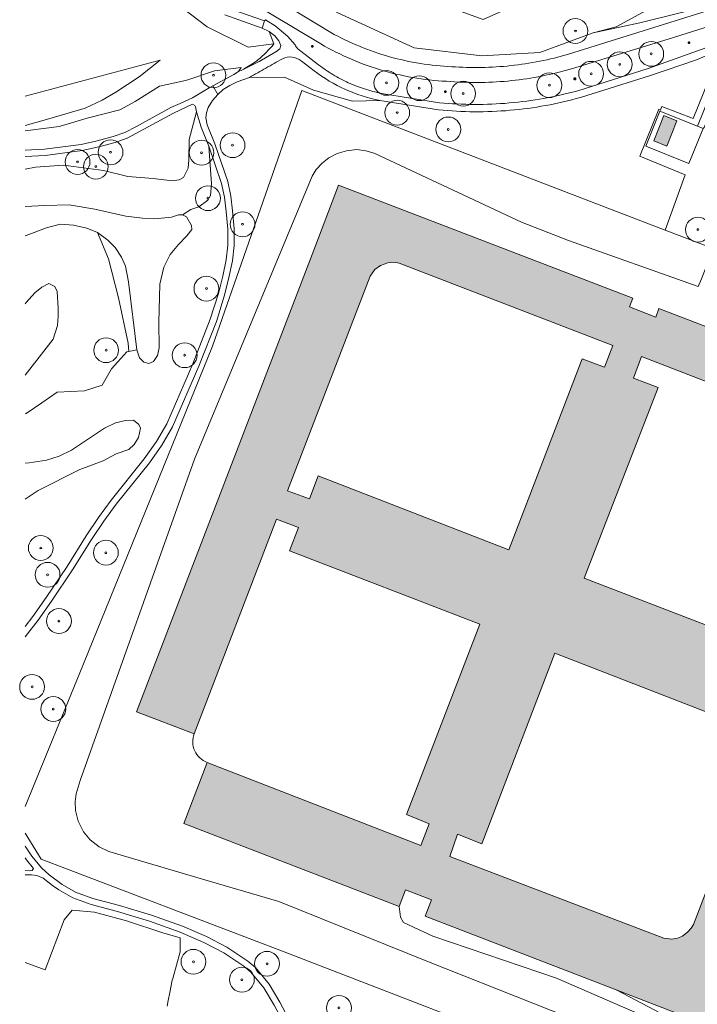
# Model space of a CAD drawing. Header units: metres. Extents: x 187482 to 189800, y 333582 to 335019.
# Tile 104 of 256: x 187482 to 187618, y 334679 to 334878. Entities that reach past the tile are written whole.
import ezdxf

# ---------------------------------------------------------------- set-up
doc = ezdxf.new("R2010")
doc.units = ezdxf.units.M
doc.layers.get('0').update_dxf_attribs({"color": 252, "lineweight": 18})
for name, color, linetype, lineweight in [('B-WE-GR-BEPLANTING_CULTUUR_BOSPLANTSOEN-GV', 252, 'Continuous', 18), ('B-WE-GR-BOOM-S', 252, 'Continuous', 18), ('B-WE-IE-MEUBILAIR-S', 252, 'Continuous', 18), ('B-WE-IE-TERREINAFSCHEIDING_KUNSTMATIG_HEKWERK-G', 252, 'IE-TERREINAFSCHEIDING_KUNSTMATIG-SO', 18), ('B-WE-IE-TERREINAFSCHEIDING_KUNSTMATIG_MUUR-G', 252, 'IE-TERREINAFSCHEIDING_KUNSTMATIG-SO', 18), ('B-WE-OG-BEBOUWING-GV', 252, 'Continuous', 18), ('B-WE-OG-TERREIN_ERF-GV', 252, 'Continuous', 18), ('B-WE-OG-WEG-GV', 252, 'Continuous', 18), ('B-WE-VH-GESLOTENVERHARDING_ASFALT-GV', 252, 'Continuous', 18), ('B-WE-VH-OPENVERHARDING_TEGEL-GV', 252, 'Continuous', 18)]:
    doc.layers.add(name, color=color, linetype=linetype, lineweight=lineweight)
doc.layers.add('B-WE-OG-BEBOUWING-V', color=7, linetype='Continuous', lineweight=18, true_color=0xf0f0f0)
doc.linetypes.add('IE-TERREINAFSCHEIDING_KUNSTMATIG-SO', pattern='A,4,[82,NLCS.SHX,S=0.75,R=90,X=0,Y=0],4,-2', length=10)

# ---------------------------------------------------------------- blocks, each defined once
blk = doc.blocks.new('SIE-MEUBILAIR_PAAL_LICHTMAST-SO')
for points in [[(-0.62, 0), (-1, 0)], [(-0.71, 0.71), (-0.44, 0.44)], [(0, 1), (0, 0.62)], [(0.44, 0.44), (0.71, 0.71)], [(1, 0), (0.62, 0)], [(-0.71, -0.71), (-0.44, -0.44)], [(0, -0.62), (0, -1)], [(0.44, -0.44), (0.71, -0.71)]]:
    blk.add_lwpolyline(points)
blk.add_circle((0, 0), 0.5)
blk = doc.blocks.new('SGR-BOOM_GBKN-SO')
at = {"color": 0, "linetype": 'ByBlock', "lineweight": 18}
for radius in [2, 0.15]:
    blk.add_circle((0, 0), radius, dxfattribs=at)

msp = doc.modelspace()

# ---------------------------------------------------------------- hatches: boundary and pattern name
at = {"layer": 'B-WE-OG-BEBOUWING-V'}
h = msp.add_hatch(color=256, dxfattribs=at)
h.dxf.hatch_style = 1
h.paths.add_polyline_path([(187614.217, 334857.457), (187611.614, 334858.5), (187609.568, 334853.394), (187612.172, 334852.351)], flags=17)
h = msp.add_hatch(color=256, dxfattribs=at)
h.dxf.hatch_style = 1
h.paths.add_polyline_path([(187553.338, 334827.464), (187554.429, 334828.265), (187555.943, 334828.804), (187557.113, 334828.939), (187558.248, 334828.729), (187601.306, 334812.163), (187599.606, 334807.767), (187595.149, 334809.443), (187580.303, 334771.001), (187541.889, 334785.874), (187540.109, 334781.22), (187535.701, 334782.844), (187552.352, 334826.114)], flags=16)
h.paths.add_polyline_path([(187589.586, 334750.132), (187628.069, 334735.255), (187629.946, 334740.103), (187634.055, 334738.396), (187617.563, 334695.451), (187617.078, 334694.733), (187616.407, 334693.963), (187615.338, 334693.145), (187614.323, 334692.69), (187613.187, 334692.546), (187611.573, 334692.689), (187568.407, 334709.194), (187570.007, 334713.678), (187574.916, 334711.742)], flags=16)
h.paths.add_polyline_path([(187650.33, 334793.196), (187654.09, 334802.962), (187610.607, 334819.634), (187609.957, 334817.885), (187604.671, 334819.944), (187605.343, 334821.701), (187545.959, 334844.493), (187540.642, 334830.47), (187505.232, 334738.358), (187516.869, 334733.905), (187533.509, 334777.149), (187537.919, 334775.491), (187536.117, 334770.778), (187574.489, 334756.01), (187559.677, 334717.613), (187564.29, 334715.723), (187562.571, 334711.402), (187519.469, 334728.109), (187514.785, 334715.855), (187558.236, 334699.086), (187559.469, 334702.465), (187564.707, 334700.45), (187563.447, 334697.132), (187601.954, 334682.305), (187621.98, 334674.594), (187642.526, 334727.459), (187648.66, 334725.003), (187649.887, 334726.574), (187652.542, 334725.706), (187645.518, 334708.164), (187657.836, 334703.232), (187660.943, 334710.992), (187663.764, 334718.314), (187671.44, 334738.236), (187674.636, 334746.531), (187662.522, 334751.199), (187658.687, 334741.247), (187656.237, 334742.116), (187655.874, 334744.248), (187649.845, 334746.585), (187663.799, 334783.203), (187652.882, 334787.42), (187636.302, 334744.247), (187632.166, 334745.838), (187633.972, 334750.502), (187595.556, 334765.256), (187610.44, 334803.694), (187605.453, 334805.569), (187607.054, 334809.952)], flags=17)
h.paths.add_polyline_path([(187639.547, 334843.474), (187638.598, 334840.801), (187647.916, 334837.412), (187650.437, 334844.531), (187649.83, 334844.746), (187641.094, 334847.834)], flags=16)
h.paths.add_polyline_path([(187653.268, 334800.826), (187650.33, 334793.196), (187652.882, 334787.42), (187663.204, 334783.433), (187667.76, 334795.228)], flags=16)

# ---------------------------------------------------------------- linework, layer by layer
at = {"layer": 'B-WE-GR-BEPLANTING_CULTUUR_BOSPLANTSOEN-GV', "flags": 128}
for points in [[(187632.358, 334982.184), (187609.614, 334893.33), (187575.182, 334877.867), (187542.231, 334889.853), (187540.014, 334885.685), (187538.957, 334883.161), (187545.84, 334879.178), (187561.258, 334872.131), (187574.878, 334870.534), (187586.613, 334871.199), (187597.356, 334875.18), (187601.96, 334876.374), (187613.336, 334882.6), (187627.428, 334938.967), (187635.328, 334943.877), (187637.829, 334956.75), (187634.134, 334959.928), (187638.634, 334979.348)], [(187532.931, 334872.95), (187527.787, 334872.254), (187519.51, 334876.372), (187506.833, 334886.032), (187482.806, 334900.194)], [(187482.806, 334900.194), (187506.833, 334886.032), (187519.51, 334876.372), (187527.787, 334872.254), (187532.931, 334872.95), (187532.015, 334875.437), (187530.608, 334876.117), (187523.081, 334878.802)], [(187482.806, 334856.517), (187487.111, 334857.675), (187494.872, 334859.998), (187498.347, 334861.579), (187501.079, 334863.204), (187505.757, 334866.316), (187510.017, 334869.658), (187482.806, 334862.379)], [(187482.806, 334855.427), (187489.658, 334856.263), (187495.295, 334857.988), (187501.877, 334859.64), (187504.957, 334861.324), (187509.903, 334864.43), (187515.122, 334865.527), (187515.815, 334865.763), (187520.995, 334867.533), (187526.387, 334868.212), (187525.812, 334867.359)], [(187526.861, 334867.864), (187527.026, 334867.951), (187527.19, 334868.039)], [(187482.806, 334847.71), (187484.851, 334848.098), (187490.556, 334848.476), (187498.622, 334847.408), (187503.525, 334846.232), (187508.636, 334845.822), (187512.426, 334845.34), (187513.885, 334845.55), (187514.719, 334846.003), (187515.69, 334847.881), (187515.792, 334849.55), (187515.857, 334853.652), (187517.341, 334859.222), (187517.142, 334860.222), (187516.988, 334860.5), (187516.569, 334860.759), (187512.716, 334858.987), (187503.364, 334853.937), (187500.922, 334853.08), (187497.649, 334852.204), (187494.32, 334851.436), (187486.828, 334850.455), (187482.806, 334850.242)], [(187482.806, 334840.173), (187486.76, 334840.375), (187491.666, 334840.479), (187496.873, 334839.644), (187503.091, 334838.198), (187506.486, 334837.802), (187508.956, 334837.699), (187512.312, 334838.043), (187513.748, 334838.455), (187514.501, 334838.501), (187516.203, 334839.532), (187517.844, 334840.092), (187519.648, 334841.441), (187520.172, 334842.393), (187520.399, 334844.758), (187519.819, 334852.321), (187518.311, 334856.138), (187517.341, 334859.222)], [(187482.806, 334834.234), (187482.993, 334834.325), (187487.113, 334835.863), (187489.871, 334836.603), (187492.547, 334836.409), (187495.219, 334835.815), (187497.398, 334834.953)], [(187482.806, 334798.367), (187483.014, 334798.447), (187486.169, 334800.567), (187489.271, 334802.739), (187494.753, 334803.05), (187498.319, 334804.16), (187500.184, 334807.46), (187501.456, 334808.859), (187503.3, 334810.888), (187503.698, 334810.962), (187503.553, 334812.596), (187501.646, 334821.74), (187499.62, 334829.629), (187497.398, 334834.953), (187495.219, 334835.815), (187492.547, 334836.409), (187489.871, 334836.603), (187487.113, 334835.863), (187482.993, 334834.325), (187482.806, 334834.234)], [(187482.806, 334806.197), (187488.413, 334813.409), (187489.337, 334816.191), (187489.427, 334818.045), (187489.471, 334819.668), (187489.282, 334823.051), (187488.771, 334824.024), (187487.565, 334824.671), (187486.129, 334823.928), (187484.74, 334822.767), (187483.027, 334820.818), (187482.806, 334820.578)], [(187482.806, 334781.21), (187485.406, 334782.955), (187493.82, 334787.169), (187498.506, 334788.91), (187501.173, 334790.333), (187503.672, 334791.211), (187504.775, 334792.222), (187505.662, 334793.59), (187506.082, 334795.496), (187505.741, 334796.254), (187504.65, 334797.079), (187503.035, 334797.029), (187501.02, 334796.577), (187498.783, 334795.477), (187492.165, 334791.071), (187489.672, 334789.857), (187487.121, 334789.017), (187483.581, 334788.505), (187482.806, 334788.45)]]:
    msp.add_lwpolyline(points, dxfattribs=at)
at = {"layer": 'B-WE-GR-BEPLANTING_CULTUUR_BOSPLANTSOEN-GV'}
for points in [[(187529.721, 334869.709, 0.0624702), (187532.931, 334872.95)], [(187527.19, 334868.039, 0.0209762), (187528.506, 334868.833)], [(187528.506, 334868.833, 0.0214985), (187529.721, 334869.709)], [(187525.812, 334867.359, 0.0157074), (187526.861, 334867.864)]]:
    msp.add_lwpolyline(points, format="xyb", dxfattribs=at)
for points in [[(187482.806, 334862.379), (187510.017, 334869.658), (187505.757, 334866.316), (187501.079, 334863.204), (187498.347, 334861.579), (187494.872, 334859.998), (187487.111, 334857.675), (187482.806, 334856.517)], [(187517.341, 334859.222), (187515.857, 334853.652), (187515.792, 334849.55), (187515.69, 334847.881), (187514.719, 334846.003), (187513.885, 334845.55), (187512.426, 334845.34), (187508.636, 334845.822), (187503.525, 334846.232), (187498.622, 334847.408), (187490.556, 334848.476), (187484.851, 334848.098), (187482.806, 334847.71)], [(187497.398, 334834.953), (187499.461, 334833.412), (187500.931, 334831.89), (187502.225, 334829.942), (187503.046, 334828.149), (187503.667, 334824.988), (187505.337, 334811.267), (187505.873, 334809.674), (187506.716, 334808.82), (187507.717, 334808.508), (187508.67, 334808.913), (187509.51, 334810.154), (187509.792, 334811.695), (187509.748, 334816.798), (187509.961, 334824.521), (187510.762, 334827.959), (187512.059, 334830.513), (187513.729, 334832.478), (187515.386, 334834.243), (187516.378, 334835.547), (187516.333, 334836.333), (187515.303, 334838.106), (187514.501, 334838.501), (187513.748, 334838.455), (187512.312, 334838.043), (187508.956, 334837.699), (187506.486, 334837.802), (187503.091, 334838.198), (187496.873, 334839.644), (187491.666, 334840.479), (187486.76, 334840.375), (187482.806, 334840.173)], [(187482.806, 334820.578), (187483.027, 334820.818), (187484.74, 334822.767), (187486.129, 334823.928), (187487.565, 334824.671), (187488.771, 334824.024), (187489.282, 334823.051), (187489.471, 334819.668), (187489.427, 334818.045), (187489.337, 334816.191), (187488.413, 334813.409), (187482.806, 334806.197)], [(187511.413, 334678.994), (187511.646, 334680.155), (187511.97, 334681.775), (187512.459, 334684.22), (187512.564, 334684.605), (187514.026, 334689.969), (187514.026, 334692.756), (187510.542, 334693.801), (187503.226, 334696.24), (187496.78, 334697.982), (187492.251, 334698.331), (187490.683, 334696.415), (187486.851, 334686.311), (187482.806, 334687.801)]]:
    msp.add_lwpolyline(points, dxfattribs=at)
at = {"layer": 'B-WE-GR-BEPLANTING_CULTUUR_BOSPLANTSOEN-GV', "flags": 128}
for points in [[(187611.864, 334835.398), (187621.564, 334831.703), (187632.981, 334861.315), (187623.242, 334865.042), (187619.699, 334856.095), (187619.508, 334855.91), (187616.633, 334848.823), (187607.93, 334852.293), (187610.805, 334859.38), (187610.913, 334859.655), (187610.608, 334859.779), (187606.744, 334850.286), (187615.924, 334846.561)], [(187505.337, 334811.267), (187503.667, 334824.988), (187503.046, 334828.149), (187502.225, 334829.942), (187500.931, 334831.89), (187499.461, 334833.412), (187497.398, 334834.953), (187499.62, 334829.629), (187501.646, 334821.74), (187503.553, 334812.596), (187503.698, 334810.962)]]:
    msp.add_lwpolyline(points, close=True, dxfattribs=at)
at = {"layer": 'B-WE-IE-TERREINAFSCHEIDING_KUNSTMATIG_HEKWERK-G', "ltscale": 0.2, "flags": 128}
for points in [[(187482.806, 334719.233), (187494.559, 334747.995), (187520.542, 334812.043), (187538.557, 334863.537), (187600.277, 334839.813), (187611.864, 334835.398)], [(187619.508, 334855.91), (187616.633, 334848.823), (187607.93, 334852.293), (187610.805, 334859.38)], [(187610.805, 334859.38), (187618.396, 334856.353)], [(187621.564, 334831.703), (187611.864, 334835.398)]]:
    msp.add_lwpolyline(points, dxfattribs=at)
at = {"layer": 'B-WE-IE-TERREINAFSCHEIDING_KUNSTMATIG_HEKWERK-G', "ltscale": 0.2}
for points in [[(187618.52, 334824.023), (187592.371, 334833.283), (187582.899, 334836.983), (187553.185, 334850.914), (187551.488, 334851.355), (187549.663, 334851.625), (187547.603, 334851.402), (187545.735, 334850.824), (187544.016, 334849.971), (187542.716, 334848.915), (187541.475, 334847.613), (187540.686, 334846.268), (187516.972, 334789.23), (187493.897, 334724.472), (187493.091, 334721.798), (187492.899, 334720.205), (187492.95, 334718.452), (187493.508, 334716.268), (187494.562, 334714.162), (187495.93, 334712.547), (187497.715, 334711.142), (187499.641, 334710.213), (187518.538, 334704.572), (187533.923, 334700.093), (187564.145, 334687.97), (187627.234, 334662.986)], [(187593.834, 334667.281), (187535.037, 334689.93), (187485.999, 334708.669), (187482.806, 334713.854)]]:
    msp.add_lwpolyline(points, dxfattribs=at)
at = {"layer": 'B-WE-IE-TERREINAFSCHEIDING_KUNSTMATIG_MUUR-G', "ltscale": 0.2}
for points in [[(187516.589, 334732.179, -0.0972201), (187516.869, 334733.905)], [(187516.984, 334730.475, -0.0967989), (187516.589, 334732.179)], [(187517.994, 334729.048, -0.0971448), (187516.984, 334730.475)], [(187519.469, 334728.109, -0.0969383), (187517.994, 334729.048)]]:
    msp.add_lwpolyline(points, format="xyb", dxfattribs=at)
at = {"layer": 'B-WE-OG-BEBOUWING-GV', "flags": 128}
for points in [[(187614.217, 334857.457), (187611.614, 334858.5), (187609.568, 334853.394), (187612.172, 334852.351)], [(187553.338, 334827.464), (187554.429, 334828.265), (187555.943, 334828.804), (187557.113, 334828.939), (187558.248, 334828.729), (187601.306, 334812.163), (187599.606, 334807.767), (187595.149, 334809.443), (187580.303, 334771.001), (187541.889, 334785.874), (187540.109, 334781.22), (187535.701, 334782.844), (187552.352, 334826.114)], [(187589.586, 334750.132), (187628.069, 334735.255), (187629.946, 334740.103), (187634.055, 334738.396), (187617.563, 334695.451), (187617.078, 334694.733), (187616.407, 334693.963), (187615.338, 334693.145), (187614.323, 334692.69), (187613.187, 334692.546), (187611.573, 334692.689), (187568.407, 334709.194), (187570.007, 334713.678), (187574.916, 334711.742)]]:
    msp.add_lwpolyline(points, close=True, dxfattribs=at)
for points in [[(187654.09, 334802.962), (187610.607, 334819.634), (187609.957, 334817.885), (187604.671, 334819.944), (187605.343, 334821.701), (187545.959, 334844.493), (187540.642, 334830.47), (187505.232, 334738.358), (187516.869, 334733.905), (187533.509, 334777.149), (187537.919, 334775.491), (187536.117, 334770.778), (187574.489, 334756.01), (187559.677, 334717.613), (187564.29, 334715.723), (187562.571, 334711.402), (187519.469, 334728.109), (187514.785, 334715.855), (187558.236, 334699.086), (187559.469, 334702.465), (187564.707, 334700.45), (187563.447, 334697.132), (187601.954, 334682.305), (187621.98, 334674.594)], [(187633.972, 334750.502), (187595.556, 334765.256), (187610.44, 334803.694), (187605.453, 334805.569), (187607.054, 334809.952), (187650.33, 334793.196)]]:
    msp.add_lwpolyline(points, dxfattribs=at)
at = {"layer": 'B-WE-OG-TERREIN_ERF-GV', "flags": 128}
for points in [[(187623.143, 334871.777), (187622.827, 334870.996), (187617.511, 334857.872), (187611.185, 334860.349), (187610.913, 334859.655), (187610.805, 334859.38), (187618.396, 334856.353), (187624.516, 334871.462), (187624.947, 334872.525)], [(187619.508, 334855.91), (187618.396, 334856.353), (187610.805, 334859.38), (187607.93, 334852.293), (187616.633, 334848.823)], [(187614.217, 334857.457), (187612.172, 334852.351), (187609.568, 334853.394), (187611.614, 334858.5)], [(187535.701, 334782.844), (187540.109, 334781.22), (187541.889, 334785.874), (187580.303, 334771.001), (187595.149, 334809.443), (187599.606, 334807.767), (187601.306, 334812.163), (187558.248, 334828.729), (187557.113, 334828.939), (187555.943, 334828.804), (187554.429, 334828.265), (187553.338, 334827.464), (187552.352, 334826.114)], [(187570.007, 334713.678), (187568.407, 334709.194), (187611.573, 334692.689), (187613.187, 334692.546), (187614.323, 334692.69), (187615.338, 334693.145), (187616.407, 334693.963), (187617.078, 334694.733), (187617.563, 334695.451), (187634.055, 334738.396), (187629.946, 334740.103), (187628.069, 334735.255), (187589.586, 334750.132), (187574.916, 334711.742)], [(187601.954, 334682.305), (187563.447, 334697.132), (187564.707, 334700.45), (187559.469, 334702.465), (187558.236, 334699.086), (187558.496, 334696.943), (187559.084, 334695.843), (187564.995, 334693.135), (187589.958, 334684.653), (187609.93, 334675.981), (187614.372, 334674.666), (187611.029, 334677.561)]]:
    msp.add_lwpolyline(points, close=True, dxfattribs=at)
at = {"layer": 'B-WE-OG-TERREIN_ERF-GV'}
msp.add_lwpolyline([(187618.52, 334824.023), (187619.181, 334825.602), (187620.867, 334829.918), (187621.564, 334831.703), (187611.864, 334835.398), (187600.277, 334839.813), (187538.557, 334863.537), (187520.542, 334812.043), (187494.559, 334747.995), (187482.806, 334719.233)], dxfattribs=at)
at = {"layer": 'B-WE-OG-TERREIN_ERF-GV', "flags": 128}
for points in [[(187627.234, 334662.986), (187564.145, 334687.97), (187533.923, 334700.093), (187518.538, 334704.572), (187499.641, 334710.213), (187497.715, 334711.142), (187495.93, 334712.547), (187494.562, 334714.162), (187493.508, 334716.268), (187492.95, 334718.452), (187492.899, 334720.205), (187493.091, 334721.798), (187493.897, 334724.472), (187516.972, 334789.23), (187540.686, 334846.268), (187541.475, 334847.613), (187542.716, 334848.915), (187544.016, 334849.971), (187545.735, 334850.824), (187547.603, 334851.402), (187549.663, 334851.625), (187551.488, 334851.355), (187553.185, 334850.914), (187582.899, 334836.983), (187592.371, 334833.283), (187618.52, 334824.023)], [(187618.52, 334824.023), (187592.371, 334833.283), (187582.899, 334836.983), (187553.185, 334850.914), (187551.488, 334851.355), (187549.663, 334851.625), (187547.603, 334851.402), (187545.735, 334850.824), (187544.016, 334849.971), (187542.716, 334848.915), (187541.475, 334847.613), (187540.686, 334846.268), (187516.972, 334789.23), (187493.897, 334724.472), (187493.091, 334721.798), (187492.899, 334720.205), (187492.95, 334718.452), (187493.508, 334716.268), (187494.562, 334714.162), (187495.93, 334712.547), (187497.715, 334711.142), (187499.641, 334710.213), (187518.538, 334704.572), (187533.923, 334700.093), (187564.145, 334687.97), (187627.234, 334662.986)], [(187516.869, 334733.905), (187505.232, 334738.358), (187540.642, 334830.47), (187545.959, 334844.493), (187605.343, 334821.701), (187604.671, 334819.944), (187609.957, 334817.885), (187610.607, 334819.634), (187654.09, 334802.962), (187650.33, 334793.196)], [(187650.33, 334793.196), (187607.054, 334809.952), (187605.453, 334805.569), (187610.44, 334803.694), (187595.556, 334765.256), (187633.972, 334750.502), (187632.166, 334745.838), (187636.302, 334744.247), (187652.882, 334787.42)], [(187519.469, 334728.109), (187562.571, 334711.402), (187564.29, 334715.723), (187559.677, 334717.613), (187574.489, 334756.01), (187536.117, 334770.778), (187537.919, 334775.491), (187533.509, 334777.149), (187516.869, 334733.905)], [(187676.288, 334737.163), (187671.946, 334738.124), (187671.44, 334738.236), (187663.764, 334718.314), (187660.943, 334710.992), (187657.836, 334703.232), (187645.518, 334708.164), (187652.542, 334725.706), (187649.887, 334726.574), (187648.66, 334725.003), (187642.526, 334727.459), (187621.98, 334674.594), (187601.954, 334682.305), (187611.029, 334677.561), (187614.372, 334674.666), (187609.93, 334675.981), (187589.958, 334684.653), (187564.995, 334693.135), (187559.084, 334695.843), (187558.496, 334696.943), (187558.236, 334699.086), (187514.785, 334715.855), (187519.469, 334728.109)], [(187482.806, 334713.854), (187485.999, 334708.669), (187535.037, 334689.93), (187593.834, 334667.281)]]:
    msp.add_lwpolyline(points, dxfattribs=at)
at = {"layer": 'B-WE-OG-TERREIN_ERF-GV'}
for points in [[(187516.869, 334733.905, 0.0972201), (187516.589, 334732.179)], [(187516.589, 334732.179, -0.0972201), (187516.869, 334733.905)], [(187516.589, 334732.179, 0.0967989), (187516.984, 334730.475)], [(187516.984, 334730.475, -0.0967989), (187516.589, 334732.179)], [(187516.984, 334730.475, 0.0971448), (187517.994, 334729.048)], [(187517.994, 334729.048, -0.0971448), (187516.984, 334730.475)], [(187517.994, 334729.048, 0.0969383), (187519.469, 334728.109)], [(187519.469, 334728.109, -0.0969383), (187517.994, 334729.048)]]:
    msp.add_lwpolyline(points, format="xyb", dxfattribs=at)
at = {"layer": 'B-WE-OG-WEG-GV', "flags": 128}
for points in [[(187638.634, 334979.348), (187634.134, 334959.928), (187637.829, 334956.75), (187635.328, 334943.877), (187627.428, 334938.967), (187613.336, 334882.6), (187601.96, 334876.374), (187597.356, 334875.18), (187606.777, 334877.205), (187622.462, 334881.089)], [(187542.426, 334872.935), (187531.745, 334879.333), (187526.952, 334882.204), (187517.663, 334883.987), (187516.623, 334884.062), (187520.271, 334881.912)], [(187622.462, 334881.089), (187606.777, 334877.205), (187597.356, 334875.18), (187586.613, 334871.199), (187574.878, 334870.534), (187561.258, 334872.131), (187545.84, 334879.178), (187538.957, 334883.161), (187536.78, 334879.847), (187544.433, 334875.238)], [(187592.344, 334870.864), (187621.389, 334879.955)], [(187524.675, 334879.809), (187531.085, 334877.563), (187531.258, 334877.761), (187533.237, 334876.606), (187535.678, 334874.476), (187537.238, 334872.744)], [(187622.091, 334876.945), (187612.433, 334873.865), (187592.944, 334867.909)], [(187527.19, 334868.039), (187527.026, 334867.951), (187526.861, 334867.864), (187530.006, 334869.38), (187533.36, 334871.338), (187534.167, 334871.934), (187534.357, 334872.636), (187533.952, 334873.57), (187533.144, 334874.546), (187532.015, 334875.437)], [(187532.015, 334875.437), (187532.931, 334872.95)], [(187594.28, 334863.506), (187608.464, 334867.959), (187622.897, 334873.177)], [(187482.806, 334719.233), (187494.559, 334747.995), (187520.542, 334812.043), (187538.557, 334863.537), (187600.277, 334839.813), (187611.864, 334835.398), (187615.924, 334846.561), (187606.744, 334850.286), (187610.608, 334859.779), (187610.913, 334859.655), (187611.185, 334860.349), (187617.511, 334857.872), (187622.827, 334870.996), (187623.143, 334871.777), (187618.152, 334869.709), (187608.918, 334866.566), (187594.782, 334862.138)], [(187538.373, 334871.484), (187541.976, 334868.729)], [(187482.806, 334851.495), (187486.714, 334851.701), (187494.098, 334852.668), (187497.347, 334853.417), (187500.553, 334854.275), (187502.87, 334855.088), (187505.248, 334856.307), (187512.156, 334860.106), (187514.043, 334860.953), (187516.534, 334862.072), (187519.901, 334864.089), (187520.612, 334864.469), (187524.878, 334866.751), (187525.812, 334867.359), (187526.387, 334868.212), (187520.995, 334867.533), (187515.815, 334865.763), (187515.122, 334865.527), (187509.903, 334864.43), (187504.957, 334861.324), (187501.877, 334859.64), (187495.295, 334857.988), (187489.658, 334856.263), (187482.806, 334855.427)], [(187541.098, 334867.5), (187538.436, 334869.501)], [(187528.035, 334866.178), (187535.101, 334866.217), (187540.939, 334863.583), (187548.84, 334861.397), (187554.311, 334861.536)], [(187554.626, 334862.969), (187566.36, 334861.085)], [(187482.806, 334755.547), (187484.35, 334757.544), (187487.022, 334761.337), (187491.273, 334767.629), (187495.078, 334773.77), (187497.573, 334777.475), (187500.113, 334780.98), (187506.8, 334789.289), (187509.259, 334792.787), (187511.342, 334796.354), (187516.618, 334808.474), (187520.132, 334817.454), (187521.762, 334822.648), (187522.624, 334826.138), (187523.324, 334829.438), (187523.667, 334832.366), (187523.643, 334835.617), (187523.339, 334839.127), (187522.991, 334842.036), (187522.407, 334844.833), (187519.819, 334852.321), (187520.399, 334844.758), (187520.172, 334842.393), (187519.648, 334841.441), (187517.844, 334840.092), (187516.203, 334839.532), (187514.501, 334838.501), (187515.303, 334838.106), (187516.333, 334836.333), (187516.378, 334835.547), (187515.386, 334834.243), (187513.729, 334832.478), (187512.059, 334830.513), (187510.762, 334827.959), (187509.961, 334824.521), (187509.748, 334816.798), (187509.792, 334811.695), (187509.51, 334810.154), (187508.67, 334808.913), (187507.717, 334808.508), (187506.716, 334808.82), (187505.873, 334809.674), (187505.337, 334811.267), (187503.698, 334810.962), (187503.3, 334810.888), (187501.456, 334808.859), (187500.184, 334807.46), (187498.319, 334804.16), (187494.753, 334803.05), (187489.271, 334802.739), (187486.169, 334800.567), (187483.014, 334798.447), (187482.806, 334798.367)], [(187482.806, 334788.45), (187483.581, 334788.505), (187487.121, 334789.017), (187489.672, 334789.857), (187492.165, 334791.071), (187498.783, 334795.477), (187501.02, 334796.577), (187503.035, 334797.029), (187504.65, 334797.079), (187505.741, 334796.254), (187506.082, 334795.496), (187505.662, 334793.59), (187504.775, 334792.222), (187503.672, 334791.211), (187501.173, 334790.333), (187498.506, 334788.91), (187493.82, 334787.169), (187485.406, 334782.955), (187482.806, 334781.21)], [(187482.806, 334711.269), (187484.112, 334709.254), (187486.085, 334706.866), (187487.633, 334705.447), (187490.267, 334703.539), (187492.936, 334702.008), (187496.472, 334700.737), (187501.796, 334699.329), (187508.273, 334697.381), (187514.533, 334695.144), (187519.39, 334693.021), (187523.484, 334690.916), (187527.712, 334688.087), (187529.233, 334686.793), (187531.977, 334683.468), (187534.155, 334679.842), (187539.638, 334669.5)], [(187482.806, 334706.379), (187483.675, 334706.277), (187484.219, 334706.375), (187484.498, 334706.746), (187483.062, 334708.484), (187482.806, 334708.879)], [(187533.023, 334679.202), (187530.908, 334682.724), (187528.311, 334685.87), (187526.921, 334687.053), (187522.829, 334689.791), (187518.832, 334691.846), (187514.053, 334693.935), (187507.867, 334696.146), (187501.443, 334698.078), (187496.091, 334699.493), (187492.401, 334700.82), (187489.558, 334702.448), (187488.282, 334703.336), (187486.41, 334704.805), (187485.181, 334705.326), (187484.075, 334705.489), (187482.806, 334705.445)], [(187490.683, 334696.415), (187492.251, 334698.331), (187496.78, 334697.982), (187503.226, 334696.24), (187510.542, 334693.801), (187514.026, 334692.756), (187514.026, 334689.969), (187512.564, 334684.605), (187512.459, 334684.22), (187511.97, 334681.775), (187511.646, 334680.155), (187511.413, 334678.994)], [(187482.806, 334687.801), (187486.851, 334686.311), (187490.683, 334696.415)]]:
    msp.add_lwpolyline(points, dxfattribs=at)
at = {"layer": 'B-WE-OG-WEG-GV'}
for points in [[(187544.433, 334875.238, 0.0290102), (187550.194, 334872.455)], [(187532.931, 334872.95, -0.0624702), (187529.721, 334869.709)], [(187537.238, 334872.744, 0.0355129), (187537.453, 334872.372)], [(187537.453, 334872.372, 0.0364032), (187537.717, 334872.034)], [(187537.717, 334872.034, 0.0345554), (187538.026, 334871.736)], [(187548.579, 334869.839, -0.03084), (187542.426, 334872.935)], [(187550.194, 334872.455, 0.0290612), (187556.24, 334870.361)], [(187534.681, 334869.936, 0.0029257), (187531.346, 334868.078)], [(187536.624, 334870.282, 0.1472013), (187534.681, 334869.936)], [(187538.436, 334869.501, 0.1471342), (187536.624, 334870.282)], [(187538.026, 334871.736, 0.0349731), (187538.373, 334871.484)], [(187556.24, 334870.361, 0.0292782), (187562.488, 334868.984)], [(187586.579, 334869.45, 0.0221871), (187592.344, 334870.864)], [(187528.506, 334868.833, -0.0209762), (187527.19, 334868.039)], [(187531.346, 334868.078, 0.0031847), (187528.035, 334866.178)], [(187529.721, 334869.709, -0.0214985), (187528.506, 334868.833)], [(187541.976, 334868.729, 0.0289744), (187544.865, 334866.747)], [(187555.065, 334867.523, -0.0308642), (187548.579, 334869.839)], [(187562.488, 334868.984, 0.0292058), (187568.854, 334868.342)], [(187568.854, 334868.342, 0.0222469), (187574.788, 334868.184)], [(187574.788, 334868.184, 0.0222797), (187580.712, 334868.554)], [(187580.712, 334868.554, 0.022187), (187586.579, 334869.45)], [(187547.365, 334863.765, -0.0567461), (187541.098, 334867.5)], [(187544.865, 334866.747, 0.0290893), (187547.965, 334865.112)], [(187561.787, 334866.021, -0.0306447), (187555.065, 334867.523)], [(187568.642, 334865.357, -0.0306438), (187561.787, 334866.021)], [(187586.98, 334866.448, -0.0225738), (187580.909, 334865.531)], [(187592.944, 334867.909, -0.0226718), (187586.98, 334866.448)], [(187547.965, 334865.112, 0.0289901), (187551.233, 334863.847)], [(187574.779, 334865.166, -0.0226428), (187568.642, 334865.357)], [(187580.909, 334865.531, -0.0226727), (187574.779, 334865.166)], [(187554.311, 334861.536, -0.0568355), (187547.365, 334863.765)], [(187551.233, 334863.847, 0.0288573), (187554.626, 334862.969)], [(187587.411, 334861.954, 0.022703), (187594.28, 334863.506)], [(187594.782, 334862.138, -0.0233244), (187587.75, 334860.512)], [(187566.36, 334861.085, 0.0227476), (187573.394, 334860.739)], [(187573.394, 334860.739, 0.0227367), (187580.43, 334861.029)], [(187580.43, 334861.029, 0.0224933), (187587.411, 334861.954)], [(187587.75, 334860.512, -0.0234733), (187580.596, 334859.552)], [(187573.384, 334859.265, -0.0234527), (187566.176, 334859.654)], [(187580.596, 334859.552, -0.0234292), (187573.384, 334859.265)]]:
    msp.add_lwpolyline(points, format="xyb", dxfattribs=at)
for points in [[(187566.176, 334859.654), (187554.311, 334861.536), (187548.84, 334861.397), (187540.939, 334863.583), (187535.101, 334866.217), (187528.035, 334866.178), (187525.56, 334865.266), (187524.043, 334864.575), (187522.695, 334863.774), (187521.623, 334862.74), (187520.556, 334861.541), (187519.732, 334860.15), (187519.356, 334859.01), (187519.25, 334858.056), (187519.523, 334856.613), (187521.037, 334852.777), (187523.664, 334845.174), (187524.275, 334842.246), (187524.632, 334839.26), (187524.943, 334835.678), (187524.968, 334832.295), (187524.608, 334829.227), (187523.891, 334825.847), (187523.014, 334822.297), (187521.359, 334817.022), (187517.82, 334807.978), (187512.503, 334795.765), (187510.354, 334792.084), (187507.836, 334788.503), (187501.15, 334780.195), (187498.639, 334776.73), (187496.17, 334773.064), (187492.365, 334766.922), (187488.092, 334760.599), (187485.4, 334756.778), (187482.806, 334753.421)], [(187714.339, 334748.612), (187716.696, 334754.7), (187715.124, 334754.022), (187693.967, 334744.912), (187691.402, 334743.807), (187687.633, 334742.184), (187687.784, 334741.918), (187676.702, 334737.071), (187686.149, 334733.431), (187684.351, 334728.765), (187671.735, 334696.145), (187660.703, 334667.347), (187651.825, 334644.7), (187593.834, 334667.281), (187535.037, 334689.93), (187485.999, 334708.669), (187482.806, 334713.854)]]:
    msp.add_lwpolyline(points, dxfattribs=at)
at = {"layer": 'B-WE-VH-GESLOTENVERHARDING_ASFALT-GV', "flags": 128}
for points in [[(187544.433, 334875.238), (187536.78, 334879.847), (187533.285, 334881.953), (187531.745, 334879.333), (187542.426, 334872.935)], [(187626.433, 334881.437), (187621.389, 334879.955), (187592.344, 334870.864)], [(187531.085, 334877.563), (187530.608, 334876.117), (187532.015, 334875.437), (187533.144, 334874.546), (187533.952, 334873.57), (187534.357, 334872.636), (187534.167, 334871.934), (187533.36, 334871.338), (187530.006, 334869.38), (187526.861, 334867.864)], [(187537.238, 334872.744), (187535.678, 334874.476), (187533.237, 334876.606), (187531.258, 334877.761), (187531.085, 334877.563)], [(187592.944, 334867.909), (187612.433, 334873.865), (187622.091, 334876.945)], [(187594.782, 334862.138), (187608.918, 334866.566), (187618.152, 334869.709), (187623.143, 334871.777), (187624.947, 334872.525), (187635.333, 334876.829)], [(187622.897, 334873.177), (187608.464, 334867.959), (187594.28, 334863.506)], [(187541.976, 334868.729), (187538.373, 334871.484)], [(187538.436, 334869.501), (187541.098, 334867.5)], [(187525.812, 334867.359), (187524.878, 334866.751), (187520.612, 334864.469), (187521.623, 334862.74), (187522.695, 334863.774), (187524.043, 334864.575), (187525.56, 334865.266), (187528.035, 334866.178)], [(187482.806, 334753.421), (187485.4, 334756.778), (187488.092, 334760.599), (187492.365, 334766.922), (187496.17, 334773.064), (187498.639, 334776.73), (187501.15, 334780.195), (187507.836, 334788.503), (187510.354, 334792.084), (187512.503, 334795.765), (187517.82, 334807.978), (187521.359, 334817.022), (187523.014, 334822.297), (187523.891, 334825.847), (187524.608, 334829.227), (187524.968, 334832.295), (187524.943, 334835.678), (187524.632, 334839.26), (187524.275, 334842.246), (187523.664, 334845.174), (187521.037, 334852.777), (187519.523, 334856.613), (187519.25, 334858.056), (187519.356, 334859.01), (187519.732, 334860.15), (187520.556, 334861.541), (187521.623, 334862.74), (187520.612, 334864.469), (187519.901, 334864.089), (187516.534, 334862.072), (187514.043, 334860.953), (187512.156, 334860.106), (187505.248, 334856.307), (187502.87, 334855.088), (187500.553, 334854.275), (187497.347, 334853.417), (187494.098, 334852.668), (187486.714, 334851.701), (187482.806, 334851.495)], [(187566.36, 334861.085), (187554.626, 334862.969)], [(187482.806, 334850.242), (187486.828, 334850.455), (187494.32, 334851.436), (187497.649, 334852.204), (187500.922, 334853.08), (187503.364, 334853.937), (187512.716, 334858.987), (187516.569, 334860.759), (187516.988, 334860.5), (187517.142, 334860.222), (187517.341, 334859.222), (187518.311, 334856.138), (187519.819, 334852.321), (187522.407, 334844.833), (187522.991, 334842.036), (187523.339, 334839.127), (187523.643, 334835.617), (187523.667, 334832.366), (187523.324, 334829.438), (187522.624, 334826.138), (187521.762, 334822.648), (187520.132, 334817.454), (187516.618, 334808.474), (187511.342, 334796.354), (187509.259, 334792.787), (187506.8, 334789.289), (187500.113, 334780.98), (187497.573, 334777.475), (187495.078, 334773.77), (187491.273, 334767.629), (187487.022, 334761.337), (187484.35, 334757.544), (187482.806, 334755.547)], [(187554.311, 334861.536), (187566.176, 334859.654)], [(187482.806, 334708.879), (187483.062, 334708.484), (187484.498, 334706.746), (187484.219, 334706.375), (187483.675, 334706.277), (187482.806, 334706.379)], [(187482.806, 334705.445), (187484.075, 334705.489), (187485.181, 334705.326), (187486.41, 334704.805), (187488.282, 334703.336), (187489.558, 334702.448), (187492.401, 334700.82), (187496.091, 334699.493), (187501.443, 334698.078), (187507.867, 334696.146), (187514.053, 334693.935), (187518.832, 334691.846), (187522.829, 334689.791), (187526.921, 334687.053), (187528.311, 334685.87), (187530.908, 334682.724), (187533.023, 334679.202), (187538.504, 334668.863), (187541.602, 334663.654), (187542.247, 334662.793)]]:
    msp.add_lwpolyline(points, dxfattribs=at)
at = {"layer": 'B-WE-VH-GESLOTENVERHARDING_ASFALT-GV'}
for points in [[(187550.194, 334872.455, -0.0290102), (187544.433, 334875.238)], [(187537.453, 334872.372, -0.0355129), (187537.238, 334872.744)], [(187537.717, 334872.034, -0.0364032), (187537.453, 334872.372)], [(187538.026, 334871.736, -0.0345554), (187537.717, 334872.034)], [(187542.426, 334872.935, 0.03084), (187548.579, 334869.839)], [(187556.24, 334870.361, -0.0290612), (187550.194, 334872.455)], [(187531.346, 334868.078, -0.0029257), (187534.681, 334869.936)], [(187534.681, 334869.936, -0.1472013), (187536.624, 334870.282)], [(187536.624, 334870.282, -0.1471342), (187538.436, 334869.501)], [(187538.373, 334871.484, -0.0349731), (187538.026, 334871.736)], [(187562.488, 334868.984, -0.0292782), (187556.24, 334870.361)], [(187592.344, 334870.864, -0.0221871), (187586.579, 334869.45)], [(187528.035, 334866.178, -0.0031847), (187531.346, 334868.078)], [(187544.865, 334866.747, -0.0289744), (187541.976, 334868.729)], [(187548.579, 334869.839, 0.0308642), (187555.065, 334867.523)], [(187568.854, 334868.342, -0.0292058), (187562.488, 334868.984)], [(187574.788, 334868.184, -0.0222469), (187568.854, 334868.342)], [(187580.712, 334868.554, -0.0222797), (187574.788, 334868.184)], [(187586.579, 334869.45, -0.022187), (187580.712, 334868.554)], [(187526.861, 334867.864, -0.0157074), (187525.812, 334867.359)], [(187541.098, 334867.5, 0.0567461), (187547.365, 334863.765)], [(187547.965, 334865.112, -0.0290893), (187544.865, 334866.747)], [(187555.065, 334867.523, 0.0306447), (187561.787, 334866.021)], [(187561.787, 334866.021, 0.0306438), (187568.642, 334865.357)], [(187580.909, 334865.531, 0.0225738), (187586.98, 334866.448)], [(187586.98, 334866.448, 0.0226718), (187592.944, 334867.909)], [(187551.233, 334863.847, -0.0289901), (187547.965, 334865.112)], [(187568.642, 334865.357, 0.0226428), (187574.779, 334865.166)], [(187574.779, 334865.166, 0.0226727), (187580.909, 334865.531)], [(187547.365, 334863.765, 0.0568355), (187554.311, 334861.536)], [(187554.626, 334862.969, -0.0288573), (187551.233, 334863.847)], [(187594.28, 334863.506, -0.022703), (187587.411, 334861.954)], [(187587.75, 334860.512, 0.0233244), (187594.782, 334862.138)], [(187573.394, 334860.739, -0.0227476), (187566.36, 334861.085)], [(187580.43, 334861.029, -0.0227367), (187573.394, 334860.739)], [(187587.411, 334861.954, -0.0224933), (187580.43, 334861.029)], [(187580.596, 334859.552, 0.0234733), (187587.75, 334860.512)], [(187566.176, 334859.654, 0.0234527), (187573.384, 334859.265)], [(187573.384, 334859.265, 0.0234292), (187580.596, 334859.552)]]:
    msp.add_lwpolyline(points, format="xyb", dxfattribs=at)
msp.add_lwpolyline([(187539.638, 334669.5), (187534.155, 334679.842), (187531.977, 334683.468), (187529.233, 334686.793), (187527.712, 334688.087), (187523.484, 334690.916), (187519.39, 334693.021), (187514.533, 334695.144), (187508.273, 334697.381), (187501.796, 334699.329), (187496.472, 334700.737), (187492.936, 334702.008), (187490.267, 334703.539), (187487.633, 334705.447), (187486.085, 334706.866), (187484.112, 334709.254), (187482.806, 334711.269)], dxfattribs=at)
at = {"layer": 'B-WE-VH-OPENVERHARDING_TEGEL-GV', "flags": 128}
msp.add_lwpolyline([(187523.081, 334878.802), (187530.608, 334876.117), (187531.085, 334877.563), (187524.675, 334879.809)], dxfattribs=at)

# ---------------------------------------------------------------- block references
at = {"layer": 'B-WE-GR-BOOM-S', "xscale": 1.25, "yscale": 1.25, "zscale": 1.25}
for p in [(187593.77, 334875.536), (187609.054, 334870.925), (187602.685, 334868.809), (187520.757, 334866.604), (187596.926, 334866.921), (187555.632, 334865.08), (187562.276, 334864.002), (187588.513, 334864.612), (187571.128, 334862.915), (187557.824, 334859.077), (187568.129, 334855.699), (187524.614, 334852.514), (187500.009, 334851.097), (187518.359, 334851.003), (187493.363, 334849.144), (187497.046, 334848.202), (187519.655, 334841.835), (187526.632, 334836.583), (187618.47, 334835.506), (187519.346, 334823.614), (187499.126, 334811.204), (187514.96, 334810.19), (187485.945, 334771.344), (187499.076, 334770.4), (187487.317, 334765.94), (187489.606, 334756.623), (187484.189, 334743.354), (187488.468, 334738.896), (187516.737, 334687.949), (187531.575, 334687.546), (187526.501, 334684.339), (187546.073, 334678.665)]:
    msp.add_blockref('SGR-BOOM_GBKN-SO', p, dxfattribs=at)
at = {"layer": 'B-WE-IE-MEUBILAIR-S', "xscale": 0.25, "yscale": 0.25, "zscale": 0.25}
for p in [(187540.693, 334872.441), (187616.681, 334873.191), (187593.636, 334865.896), (187567.522, 334863.305)]:
    msp.add_blockref('SIE-MEUBILAIR_PAAL_LICHTMAST-SO', p, dxfattribs=at)

doc.saveas('drawing.dxf')
